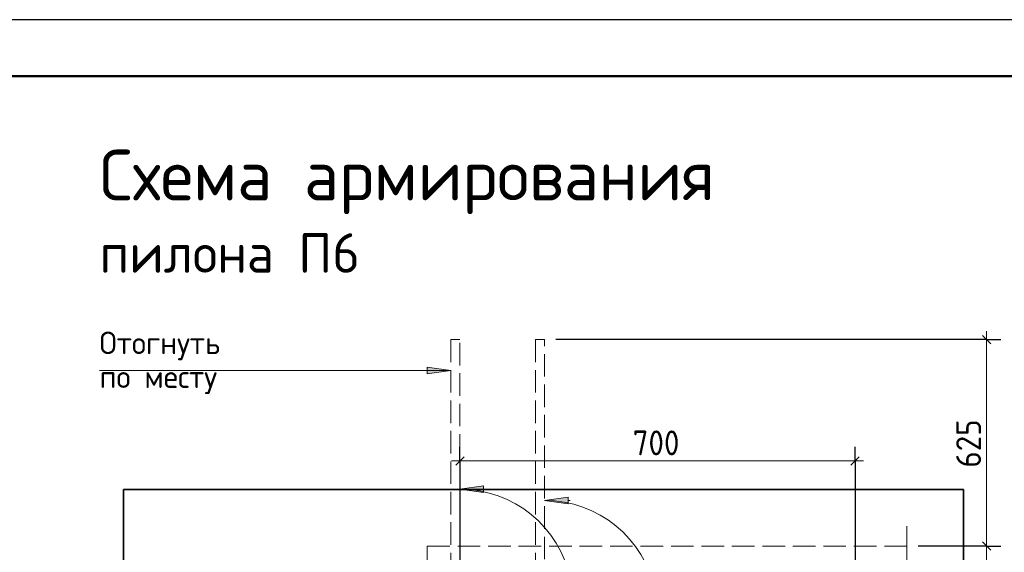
# Model space of a CAD drawing. Header units: millimetres. Extents: x 0 to 42000, y 0 to 29700.
# Tile 12 of 30: x 12706 to 21429, y 24976 to 29700. Entities that reach past the tile are written whole.
import ezdxf

# ---------------------------------------------------------------- set-up
doc = ezdxf.new("R2010")
doc.units = ezdxf.units.MM
doc.linetypes.add('______2', pattern=[270, 200, -70])
for name, color, linetype, lineweight in [('Standard', 7, 'Continuous', 25), ('ЖБ Перекрытие верхний уровень', 7, 'Continuous', 18), ('Заголовок чертежа', 7, 'Continuous', 25), ('Позиционная метка диаметр_ шаг', 7, 'Continuous', 13), ('Примечания', 7, 'Continuous', 13)]:
    doc.layers.add(name, color=color, linetype=linetype, lineweight=lineweight)
doc.styles.add('ISOCPEUR', font='txt')

msp = doc.modelspace()

# ---------------------------------------------------------------- hatches: boundary and pattern name
at = {"layer": 'Примечания', "linetype": 'Continuous', "lineweight": 13, "transparency": 33554687}
for points in [[(16316.3, 26559), (16526.3, 26589), (16316.3, 26619)], [(16816.3, 25565.6), (16606.3, 25535.6), (16816.3, 25505.6)], [(17566.3, 25465.6), (17356.3, 25435.6), (17566.3, 25405.6)]]:
    msp.add_hatch(color=7, dxfattribs=at).paths.add_polyline_path(points)

# ---------------------------------------------------------------- linework, layer by layer
at = {"layer": 'Standard', "color": 7, "linetype": 'Continuous', "lineweight": 25, "transparency": 33554687}
for p, q in [((21235.1, 26899.9), (21310.1, 26824.9)), ((16643.8, 25824.1), (16568.8, 25749.1)), ((20143.8, 25824.1), (20068.8, 25749.1)), ((21235.1, 25069.3), (21310.1, 24994.3))]:
    msp.add_line(p, q, dxfattribs=at)
at = {"layer": 'Standard', "color": 7, "linetype": 'Continuous', "lineweight": 13, "transparency": 33554687}
for p, q in [((21272.6, 26862.4), (21272.6, 26937.3)), ((16606.3, 25786.6), (16531.3, 25786.6)), ((20106.3, 25786.6), (16606.3, 25786.6)), ((20106.3, 25786.6), (20181.3, 25786.6)), ((21272.6, 25031.8), (21272.6, 24031.8))]:
    msp.add_line(p, q, dxfattribs=at)
at = {"layer": 'Standard', "color": 7, "linetype": 'Continuous', "lineweight": -3, "transparency": 33554687}
for p, q in [((21272.6, 26862.4), (17456.3, 26862.4)), ((21272.6, 26862.4), (21147.6, 26862.4)), ((21272.6, 26862.4), (21397.6, 26862.4)), ((16606.3, 25786.6), (16606.3, 25911.6)), ((20106.3, 25786.6), (20106.3, 25911.6)), ((16606.3, 25786.6), (16606.3, 25661.6)), ((16606.3, 25786.6), (16606.3, 24836.8)), ((20106.3, 25786.6), (20106.3, 25661.6)), ((20106.3, 25786.6), (20106.3, 24836.8)), ((21272.6, 25031.8), (21147.6, 25031.8)), ((21272.6, 25031.8), (21397.6, 25031.8))]:
    msp.add_line(p, q, dxfattribs=at)
at = {"layer": 'Standard', "color": 7, "linetype": 'Continuous', "lineweight": 25, "transparency": 33554687}
msp.add_lwpolyline([(0, 0), (42000, 0), (42000, 29700), (0, 29700), (0, 0)], close=True, dxfattribs=at)
at = {"layer": 'Standard', "color": 7, "linetype": 'Continuous', "lineweight": 50, "transparency": 33554687}
msp.add_lwpolyline([(2000, 29200), (41500, 29200), (41500, 500), (2000, 500), (2000, 29200)], close=True, dxfattribs=at)
at = {"layer": 'Standard', "color": 7, "linetype": 'Continuous', "lineweight": 35, "transparency": 33554687}
msp.add_lwpolyline([(23000, 29200), (2000, 29200), (2000, 500), (23000, 500), (23000, 29200)], dxfattribs=at)
at = {"layer": 'Standard', "color": 7, "linetype": 'Continuous', "lineweight": 13, "transparency": 33554687}
msp.add_lwpolyline([(21272.6, 26862.4), (21272.6, 25696.2), (21272.6, 25696.2), (21272.6, 25031.8)], dxfattribs=at)
at = {"layer": 'Standard', "color": 254, "linetype": 'Continuous', "lineweight": 35, "true_color": 0xc4c4ff, "transparency": 33554687}
msp.add_lwpolyline([(13626.3, 3631.8), (21066.3, 3631.8), (21066.3, 25531.8), (13626.3, 25531.8), (13626.3, 3631.8)], dxfattribs=at)
at = {"layer": 'Standard', "color": 7, "linetype": 'Continuous', "lineweight": -3, "transparency": 33554687}
msp.add_lwpolyline([(21272.6, 25031.8), (21255.6, 25031.8), (21255.6, 25031.8), (21255.6, 25031.8), (21255.6, 25031.8), (21255.6, 25031.8), (21255.6, 25031.8), (20666.3, 25031.8)], dxfattribs=at)
at = {"layer": 'ЖБ Перекрытие верхний уровень', "color": 7, "linetype": '______2', "lineweight": 18, "transparency": 33554687}
for p, q in [((16316.3, 25031.8), (16316.3, 24031.8)), ((20566.3, 25031.8), (16316.3, 25031.8))]:
    msp.add_line(p, q, dxfattribs=at)
at = {"layer": 'Примечания', "color": 7, "linetype": '______2', "lineweight": 13, "transparency": 33554687}
for p, q in [((16606.3, 26862.4), (16526.3, 26862.4)), ((16526.3, 26862.4), (16526.3, 24462.4)), ((16606.3, 24474.1), (16606.3, 26862.4)), ((17356.3, 26862.4), (17276.3, 26862.4)), ((17276.3, 26862.4), (17276.3, 24362.4)), ((17356.3, 24374.1), (17356.3, 26862.4))]:
    msp.add_line(p, q, dxfattribs=at)
at = {"layer": 'Примечания', "color": 7, "linetype": 'Continuous', "lineweight": 13, "transparency": 33554687}
for p, q in [((16526.3, 26589), (16316.3, 26619)), ((16316.3, 26619), (16316.3, 26559)), ((16316.3, 26589), (16301.3, 26589)), ((16316.3, 26559), (16526.3, 26589)), ((16526.3, 26589), (16526.3, 26589)), ((16526.3, 26589), (16526.3, 26589)), ((16526.3, 26589), (16526.3, 26589)), ((16816.3, 25565.6), (16606.3, 25535.6)), ((16816.3, 25505.6), (16816.3, 25565.6)), ((16606.3, 25535.6), (16606.3, 25535.6)), ((16606.3, 25535.6), (16606.3, 25535.6)), ((16606.3, 25535.6), (16606.3, 25535.6)), ((16606.3, 25535.6), (16816.3, 25505.6)), ((16816.3, 25535.6), (16831.3, 25535.6)), ((17566.3, 25465.6), (17356.3, 25435.6)), ((17356.3, 25435.6), (17356.3, 25435.6)), ((17356.3, 25435.6), (17356.3, 25435.6)), ((17356.3, 25435.6), (17356.3, 25435.6)), ((17356.3, 25435.6), (17566.3, 25405.6)), ((17566.3, 25405.6), (17566.3, 25465.6)), ((17566.3, 25435.6), (17581.3, 25435.6)), ((20566.3, 25206.8), (20566.3, 24572.3))]:
    msp.add_line(p, q, dxfattribs=at)
msp.add_lwpolyline([(13412.9, 26589), (15731.3, 26589), (15976.3, 26589), (16526.3, 26589)], dxfattribs=at)
for centre in [(16606.3, 24535.6), (17356.3, 24435.6)]:
    msp.add_arc(centre, 1000, 11.60302, 90, dxfattribs=at)

# ---------------------------------------------------------------- texts
at = {"layer": 'Standard', "color": 7, "linetype": 'Continuous', "lineweight": 25, "transparency": 33554687, "insert": (21222.6, 25727.1), "char_height": 220, "width": 561.988, "attachment_point": 7, "rotation": 90, "style": 'ISOCPEUR'}
msp.add_mtext('\\W0.91;625', dxfattribs=at)
at = {"layer": 'Standard', "color": 7, "linetype": 'Continuous', "lineweight": 25, "transparency": 33554687, "insert": (18136.3, 25836.6), "char_height": 220, "width": 561.988, "attachment_point": 7, "style": 'ISOCPEUR'}
msp.add_mtext('\\W0.91;700', dxfattribs=at)
at = {"layer": 'Заголовок чертежа', "color": 7, "linetype": 'Continuous', "lineweight": 50, "transparency": 33554687, "attachment_point": 7, "style": 'ISOCPEUR'}
for s, insert, char_height, width in [('\\W0.98;Схема армирования', (13412.9, 27975), 450, 5752.76), ('\\W0.97;пилона П6', (13412.9, 27455.3), 350, 2408.235)]:
    msp.add_mtext(s, dxfattribs=dict(at, insert=insert, char_height=char_height, width=width))
at = {"layer": 'Позиционная метка диаметр_ шаг', "color": 7, "linetype": 'Continuous', "lineweight": 18, "transparency": 33554687, "char_height": 200, "attachment_point": 7, "style": 'ISOCPEUR'}
for s, insert, width in [('\\W0.97;Отогнуть', (13412.9, 26679), 1316.076), ('\\W0.97;по месту', (13412.9, 26379), 1236.09)]:
    msp.add_mtext(s, dxfattribs=dict(at, insert=insert, width=width))

doc.saveas('drawing.dxf')
